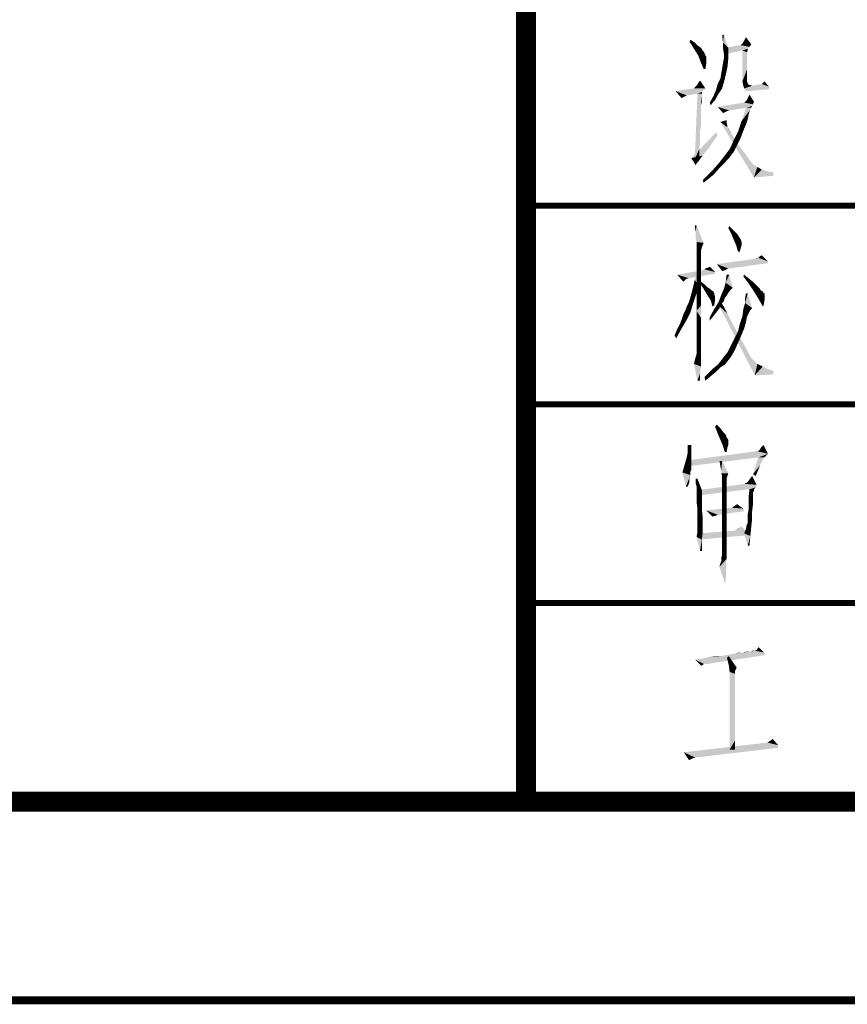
# Model space of a CAD drawing. Header units: millimetres. Extents: x 0 to 840, y 0 to 594.
# Tile 11 of 30: x 444 to 486, y 0 to 49. Entities that reach past the tile are written whole.
import ezdxf

# ---------------------------------------------------------------- set-up
doc = ezdxf.new("R2010")
doc.units = ezdxf.units.MM
doc.header["$LTSCALE"] = 46.2
doc.layers.get('0').update_dxf_attribs({"linetype": 'CONTINUOUS'})
doc.layers.add('GDU1040-22_DXF_FORMAT', color=7, linetype='CONTINUOUS')

msp = doc.modelspace()

# ---------------------------------------------------------------- linework, layer by layer
at = {"color": 1, "linetype": 'CONTINUOUS'}
for points in [[(479.925, 48.222), (479.88, 48.578), (479.969, 48.622)], [(479.925, 48.222), (479.969, 48.622), (480.191, 47.956)], [(478.236, 48.267), (478.28, 48.356), (478.502, 48.222)], [(478.502, 48.222), (478.458, 47.911), (478.236, 48.267)], [(478.502, 48.222), (478.68, 48.044), (478.458, 47.911)], [(480.191, 47.956), (479.925, 47.911), (479.925, 48.222)], [(481.258, 48), (480.013, 47.956), (480.813, 48.089)], [(481.347, 48.133), (480.813, 48.089), (480.858, 48.133)], [(480.813, 48.089), (481.347, 48.133), (481.258, 48)], [(481.347, 48.133), (480.858, 48.133), (480.902, 48.178)], [(481.347, 48.133), (480.902, 48.178), (480.991, 48.311)], [(480.991, 48.311), (481.08, 48.489), (481.347, 48.133)], [(478.68, 48.044), (478.813, 47.956), (478.458, 47.911)], [(478.458, 47.911), (478.813, 47.956), (478.902, 47.822)], [(478.902, 47.822), (478.68, 47.556), (478.458, 47.911)], [(478.902, 47.822), (478.991, 47.689), (478.68, 47.556)], [(478.68, 47.556), (478.991, 47.689), (479.036, 47.556)], [(479.969, 47.644), (479.925, 47.911), (480.191, 47.956)], [(479.969, 47.422), (479.969, 47.644), (480.191, 47.956)], [(479.969, 47.422), (480.191, 47.956), (480.191, 47.422)], [(480.013, 47.956), (481.258, 48), (481.169, 47.911)], [(481.169, 47.911), (480.102, 47.644), (480.013, 47.956)], [(481.169, 47.911), (480.902, 47.822), (480.102, 47.644)], [(480.902, 47.822), (481.169, 47.911), (481.169, 47.822)], [(480.902, 47.822), (481.169, 47.822), (481.125, 47.733)], [(481.125, 47.733), (480.902, 46.267), (480.902, 47.822)], [(481.125, 47.733), (481.125, 47.689), (480.902, 46.267)], [(481.125, 47.689), (481.125, 47.6), (480.902, 46.267)], [(481.125, 47.6), (481.125, 47.467), (480.902, 46.267)], [(479.036, 47.556), (478.813, 47.2), (478.68, 47.556)], [(479.036, 47.556), (479.08, 47.511), (478.813, 47.2)], [(479.08, 47.511), (479.08, 47.378), (478.813, 47.2)], [(478.813, 47.2), (479.08, 47.378), (479.08, 47.156)], [(479.08, 47.156), (478.947, 46.889), (478.813, 47.2)], [(478.947, 46.889), (479.08, 47.156), (479.036, 46.889)], [(480.147, 46.978), (479.88, 46.933), (479.925, 47.2)], [(480.191, 47.422), (479.925, 47.2), (479.969, 47.422)], [(479.925, 47.2), (480.191, 47.422), (480.147, 46.978)], [(481.125, 47.467), (481.125, 47.289), (480.902, 46.267)], [(481.125, 47.289), (481.125, 47.111), (480.902, 46.267)], [(481.125, 47.111), (481.125, 46.844), (480.902, 46.267)], [(480.058, 46.578), (479.791, 46.4), (479.836, 46.667)], [(479.836, 46.667), (479.88, 46.933), (480.147, 46.978)], [(479.836, 46.667), (480.147, 46.978), (480.058, 46.578)], [(481.125, 46.844), (481.125, 46.578), (480.902, 46.267)], [(478.591, 46.044), (478.68, 46.178), (478.769, 46.311)], [(478.591, 46.044), (478.769, 46.311), (479.036, 45.911)], [(479.88, 45.911), (479.569, 45.822), (479.658, 46.133)], [(479.969, 46.222), (479.658, 46.133), (479.791, 46.4)], [(479.658, 46.133), (479.969, 46.222), (479.88, 45.911)], [(479.791, 46.4), (480.058, 46.578), (479.969, 46.222)], [(480.902, 46.267), (481.125, 46.578), (481.125, 46.267)], [(481.125, 46.267), (480.947, 46.044), (480.902, 46.267)], [(481.125, 46.267), (481.169, 46.178), (480.947, 46.044)], [(481.169, 46.178), (481.213, 46.089), (480.947, 46.044)], [(482.236, 46), (481.391, 46.044), (481.88, 46.133)], [(481.88, 46.133), (482.013, 46.267), (482.236, 46)], [(479.036, 45.911), (478.947, 45.822), (477.525, 45.778)], [(479.036, 45.911), (477.525, 45.778), (478.458, 45.911)], [(477.525, 45.778), (478.947, 45.822), (478.858, 45.733)], [(477.525, 45.778), (478.858, 45.733), (478.102, 45.556)], [(477.525, 45.778), (478.102, 45.556), (478.013, 45.511)], [(478.013, 45.511), (477.836, 45.422), (477.525, 45.778)], [(478.858, 45.733), (478.636, 45.644), (478.102, 45.556)], [(479.036, 45.911), (478.458, 45.911), (478.502, 45.956)], [(479.036, 45.911), (478.502, 45.956), (478.591, 46.044)], [(478.858, 45.644), (478.858, 45.556), (478.502, 42.356)], [(478.858, 45.644), (478.502, 42.356), (478.636, 45.644)], [(478.636, 45.644), (478.858, 45.733), (478.858, 45.644)], [(479.702, 45.644), (479.436, 45.511), (479.569, 45.822)], [(479.436, 45.511), (479.702, 45.644), (479.525, 45.333)], [(479.569, 45.822), (479.88, 45.911), (479.702, 45.644)], [(481.213, 46.089), (481.258, 46.089), (480.947, 46.044)], [(480.947, 46.044), (481.258, 46.089), (481.391, 46.044)], [(481.391, 46.044), (480.991, 45.911), (480.947, 46.044)], [(481.391, 46.044), (482.236, 46), (480.991, 45.911)], [(480.991, 45.911), (482.236, 46), (482.236, 45.867)], [(482.236, 45.867), (481.08, 45.778), (480.991, 45.911)], [(481.08, 45.778), (482.236, 45.867), (481.213, 45.778)], [(478.858, 45.556), (478.858, 45.511), (478.502, 42.356)], [(478.858, 45.511), (478.858, 45.467), (478.502, 42.356)], [(478.858, 45.467), (478.813, 45.067), (478.502, 42.356)], [(478.858, 45.467), (478.858, 45.378), (478.813, 45.067)], [(478.858, 45.378), (478.858, 45.289), (478.813, 45.067)], [(478.858, 45.289), (478.858, 45.2), (478.813, 45.067)], [(479.525, 45.333), (479.258, 45.2), (479.436, 45.511)], [(479.258, 45.2), (479.525, 45.333), (479.302, 45.067)], [(481.436, 45.111), (479.658, 44.978), (480.991, 45.2)], [(481.436, 45.111), (481.391, 45.022), (479.658, 44.978)], [(481.48, 45.244), (480.991, 45.2), (481.036, 45.244)], [(480.991, 45.2), (481.48, 45.244), (481.436, 45.111)], [(481.48, 45.244), (481.036, 45.244), (481.125, 45.333)], [(481.48, 45.244), (481.125, 45.333), (481.169, 45.422)], [(481.169, 45.422), (481.258, 45.6), (481.48, 45.244)], [(478.813, 45.067), (478.813, 44.889), (478.502, 42.356)], [(478.813, 44.889), (478.813, 44.711), (478.502, 42.356)], [(478.813, 44.711), (478.813, 44.489), (478.502, 42.356)], [(481.08, 44.933), (479.658, 44.978), (481.391, 45.022)], [(479.658, 44.978), (481.08, 44.933), (480.236, 44.8)], [(479.658, 44.978), (480.236, 44.8), (480.102, 44.756)], [(480.102, 44.756), (479.925, 44.667), (479.658, 44.978)], [(481.347, 44.933), (481.302, 44.844), (480.858, 44.267)], [(481.347, 44.933), (480.858, 44.267), (481.08, 44.933)], [(481.302, 44.844), (481.258, 44.756), (480.858, 44.267)], [(481.258, 44.756), (481.213, 44.578), (480.858, 44.267)], [(481.08, 44.933), (481.391, 45.022), (481.347, 44.933)], [(478.813, 44.489), (478.813, 44.267), (478.502, 42.356)], [(478.813, 44.267), (478.813, 44.044), (478.502, 42.356)], [(479.791, 44.222), (480.102, 44.311), (480.102, 44.178)], [(479.791, 44.222), (480.102, 44.178), (480.147, 43.956)], [(480.147, 43.956), (481.48, 41.422), (479.791, 44.222)], [(480.102, 44.178), (480.147, 44.044), (480.147, 43.956)], [(481.08, 44.089), (480.68, 43.733), (480.858, 44.267)], [(481.213, 44.578), (481.169, 44.356), (480.858, 44.267)], [(480.858, 44.267), (481.169, 44.356), (481.08, 44.089)], [(479.658, 43.556), (478.325, 42.4), (479.569, 43.689)], [(478.813, 44.044), (478.769, 43.778), (478.502, 42.356)], [(478.769, 43.778), (478.769, 43.467), (478.502, 42.356)], [(480.147, 43.956), (480.191, 43.911), (480.236, 43.822)], [(480.147, 43.956), (480.236, 43.822), (481.48, 41.422)], [(480.236, 43.822), (480.28, 43.778), (480.325, 43.689)], [(480.236, 43.822), (480.325, 43.689), (480.369, 43.6)], [(480.236, 43.822), (480.369, 43.6), (481.48, 41.422)], [(480.813, 43.422), (480.458, 43.289), (480.68, 43.733)], [(481.08, 44.089), (480.947, 43.778), (480.68, 43.733)], [(480.68, 43.733), (480.947, 43.778), (480.813, 43.422)], [(479.658, 43.556), (479.436, 43.244), (478.325, 42.4)], [(479.436, 43.244), (479.258, 42.978), (478.325, 42.4)], [(478.769, 43.467), (478.769, 43.156), (478.502, 42.356)], [(478.769, 43.156), (478.725, 42.844), (478.502, 42.356)], [(480.636, 43.067), (480.28, 42.889), (480.458, 43.289)], [(480.369, 43.6), (480.458, 43.467), (481.48, 41.422)], [(480.458, 43.467), (480.547, 43.333), (481.48, 41.422)], [(480.458, 43.289), (480.813, 43.422), (480.636, 43.067)], [(480.547, 43.333), (480.636, 43.156), (481.48, 41.422)], [(480.636, 43.156), (480.858, 42.844), (481.48, 41.422)], [(479.258, 42.978), (479.08, 42.756), (478.325, 42.4)], [(479.08, 42.756), (478.902, 42.533), (478.325, 42.4)], [(478.725, 42.844), (478.725, 42.489), (478.502, 42.356)], [(480.458, 42.711), (480.013, 42.533), (480.28, 42.889)], [(480.013, 42.533), (480.458, 42.711), (480.191, 42.356)], [(480.28, 42.889), (480.636, 43.067), (480.458, 42.711)], [(480.858, 42.844), (481.08, 42.578), (481.48, 41.422)], [(478.325, 42.4), (478.902, 42.533), (478.769, 42.356)], [(478.325, 42.4), (478.769, 42.356), (478.591, 42.133)], [(478.591, 42.133), (478.547, 42.044), (478.325, 42.4)], [(478.769, 42.356), (478.68, 42.222), (478.591, 42.133)], [(480.191, 42.356), (479.702, 42.133), (480.013, 42.533)], [(479.702, 42.133), (480.191, 42.356), (479.836, 42)], [(481.08, 42.578), (481.258, 42.311), (481.48, 41.422)], [(481.258, 42.311), (481.436, 42.089), (481.48, 41.422)], [(479.436, 41.556), (478.902, 41.289), (479.347, 41.733)], [(479.836, 42), (479.347, 41.733), (479.702, 42.133)], [(479.347, 41.733), (479.836, 42), (479.436, 41.556)], [(481.436, 42.089), (481.658, 41.956), (481.48, 41.422)], [(481.658, 41.956), (481.88, 41.822), (481.48, 41.422)], [(481.88, 41.822), (482.147, 41.733), (481.48, 41.422)], [(482.147, 41.733), (482.458, 41.689), (481.48, 41.422)], [(482.458, 41.689), (482.458, 41.511), (481.48, 41.422)], [(478.902, 41.289), (479.436, 41.556), (478.947, 41.156)], [(478.591, 39.022), (478.547, 38.667), (478.502, 39.022)], [(478.547, 38.4), (478.547, 38.667), (478.591, 39.022)], [(478.591, 38.178), (478.547, 38.4), (478.591, 39.022)], [(478.591, 38.178), (478.591, 39.022), (478.947, 38.133)], [(480.191, 38.889), (480.236, 38.978), (480.414, 38.8)], [(480.414, 38.8), (480.325, 38.622), (480.191, 38.889)], [(480.414, 38.8), (480.547, 38.667), (480.325, 38.622)], [(480.325, 38.622), (480.547, 38.667), (480.68, 38.533)], [(478.947, 38.133), (478.591, 38), (478.591, 38.178)], [(480.68, 38.533), (480.458, 38.311), (480.325, 38.622)], [(480.68, 38.533), (480.725, 38.444), (480.458, 38.311)], [(480.458, 38.311), (480.725, 38.444), (480.814, 38.311)], [(480.814, 38.311), (480.591, 38), (480.458, 38.311)], [(480.814, 38.311), (480.858, 38.178), (480.591, 38)], [(480.858, 38.178), (480.858, 38.133), (480.591, 38)], [(478.591, 37.911), (478.591, 38), (478.947, 38.133)], [(478.591, 37.911), (478.947, 38.133), (478.858, 37.911)], [(478.858, 37.911), (478.591, 37.778), (478.591, 37.911)], [(478.591, 37.778), (478.858, 37.911), (478.814, 37.733)], [(478.814, 37.733), (478.591, 37.511), (478.591, 37.778)], [(478.814, 37.733), (478.814, 37.644), (478.591, 37.511)], [(480.591, 38), (480.858, 38.133), (480.858, 38)], [(480.858, 38), (480.68, 37.689), (480.591, 38)], [(480.858, 38), (480.814, 37.867), (480.68, 37.689)], [(480.68, 37.689), (480.814, 37.867), (480.769, 37.689)], [(478.591, 37.511), (478.814, 37.644), (478.814, 37.467)], [(478.814, 37.467), (478.591, 37.2), (478.591, 37.511)], [(478.814, 37.467), (478.814, 37.244), (478.591, 37.2)], [(478.591, 37.2), (478.814, 37.244), (478.814, 36.933)], [(478.814, 36.933), (478.591, 36.844), (478.591, 37.2)], [(482.191, 37.2), (479.614, 37.067), (481.569, 37.333)], [(482.191, 37.2), (482.191, 37.111), (479.614, 37.067)], [(481.702, 37.378), (481.569, 37.333), (481.614, 37.378)], [(482.191, 37.2), (481.569, 37.333), (481.702, 37.378)], [(481.702, 37.378), (481.791, 37.467), (481.88, 37.511)], [(481.702, 37.378), (481.88, 37.511), (482.191, 37.2)], [(479.525, 36.667), (477.614, 36.533), (478.902, 36.756)], [(478.591, 36.844), (478.814, 36.933), (478.814, 36.533)], [(478.814, 36.533), (478.591, 36.4), (478.591, 36.844)], [(479.525, 36.667), (478.902, 36.756), (478.991, 36.8)], [(478.991, 36.8), (479.036, 36.844), (479.169, 36.889)], [(479.525, 36.667), (478.991, 36.8), (479.169, 36.889)], [(479.169, 36.889), (479.258, 36.933), (479.525, 36.667)], [(480.191, 36.844), (479.614, 37.067), (482.191, 37.111)], [(480.191, 36.844), (479.88, 36.711), (479.614, 37.067)], [(480.191, 36.844), (480.102, 36.8), (479.88, 36.711)], [(480.102, 36.8), (480.014, 36.756), (479.88, 36.711)], [(480.191, 36.844), (482.191, 37.111), (480.236, 36.844)], [(479.525, 36.667), (479.525, 36.578), (477.614, 36.533)], [(477.614, 36.533), (479.525, 36.578), (478.191, 36.356)], [(477.614, 36.533), (478.191, 36.356), (478.058, 36.311)], [(478.058, 36.311), (477.925, 36.178), (477.614, 36.533)], [(478.725, 35.956), (478.414, 35.911), (478.502, 36.267)], [(478.502, 36.267), (478.591, 36.667), (478.725, 35.956)], [(478.591, 36.4), (478.814, 36.533), (478.814, 36.089)], [(478.814, 36.089), (478.591, 35.867), (478.591, 36.4)], [(478.725, 36.133), (478.769, 36.222), (478.991, 36.044)], [(480.236, 36.533), (480.058, 36.133), (480.102, 36.533)], [(480.058, 36.133), (480.236, 36.533), (480.414, 35.867)], [(480.947, 36.444), (480.991, 36.533), (481.258, 36.311)], [(481.258, 36.311), (481.214, 36.089), (480.947, 36.444)], [(481.258, 36.311), (481.48, 36.133), (481.214, 36.089)], [(478.325, 35.556), (478.414, 35.911), (478.725, 35.956)], [(478.325, 35.556), (478.725, 35.956), (478.547, 35.467)], [(478.591, 35.867), (478.814, 36.089), (478.814, 35.556)], [(478.814, 35.556), (478.591, 35.289), (478.591, 35.867)], [(478.991, 36.044), (478.947, 35.822), (478.725, 36.133)], [(478.991, 36.044), (479.125, 35.911), (478.947, 35.822)], [(478.947, 35.822), (479.125, 35.911), (479.258, 35.822)], [(479.258, 35.822), (479.125, 35.511), (478.947, 35.822)], [(479.258, 35.822), (479.302, 35.778), (479.125, 35.511)], [(479.302, 35.778), (479.436, 35.689), (479.125, 35.511)], [(480.28, 35.733), (479.836, 35.511), (479.969, 35.822)], [(480.28, 35.733), (480.147, 35.556), (479.836, 35.511)], [(480.414, 35.867), (479.969, 35.822), (480.058, 36.133)], [(479.969, 35.822), (480.414, 35.867), (480.28, 35.733)], [(481.214, 36.089), (481.48, 36.133), (481.658, 35.956)], [(481.658, 35.956), (481.48, 35.689), (481.214, 36.089)], [(481.658, 35.956), (481.747, 35.867), (481.48, 35.689)], [(481.747, 35.867), (481.836, 35.733), (481.48, 35.689)], [(481.48, 35.689), (481.836, 35.733), (481.925, 35.689)], [(478.102, 34.933), (478.191, 35.111), (478.547, 35.467)], [(478.102, 34.933), (478.547, 35.467), (478.369, 34.933)], [(478.191, 35.111), (478.236, 35.244), (478.547, 35.467)], [(478.547, 35.467), (478.236, 35.244), (478.325, 35.556)], [(478.591, 35.289), (478.814, 35.556), (478.814, 34.978)], [(478.814, 34.978), (478.591, 34.711), (478.591, 35.289)], [(479.436, 35.689), (479.48, 35.6), (479.125, 35.511)], [(479.48, 35.6), (479.48, 35.556), (479.125, 35.511)], [(479.125, 35.511), (479.48, 35.556), (479.525, 35.422)], [(479.525, 35.422), (479.302, 35.244), (479.125, 35.511)], [(479.302, 35.244), (479.525, 35.422), (479.525, 35.244)], [(479.525, 35.244), (479.391, 34.933), (479.302, 35.244)], [(479.525, 35.244), (479.48, 34.978), (479.391, 34.933)], [(480.102, 35.467), (479.702, 35.156), (479.836, 35.511)], [(480.102, 35.467), (480.014, 35.378), (479.702, 35.156)], [(480.014, 35.378), (479.969, 35.2), (479.702, 35.156)], [(479.702, 35.156), (479.969, 35.2), (479.836, 35.067)], [(479.836, 35.511), (480.147, 35.556), (480.102, 35.467)], [(481.169, 35.6), (481.036, 35.378), (481.08, 35.6)], [(481.036, 35.111), (481.036, 35.378), (481.169, 35.6)], [(481.036, 35.111), (481.169, 35.6), (481.391, 34.844)], [(481.925, 35.689), (481.702, 35.333), (481.48, 35.689)], [(481.925, 35.689), (481.969, 35.6), (481.702, 35.333)], [(482.014, 35.6), (482.014, 35.511), (481.702, 35.333)], [(481.969, 35.6), (482.014, 35.6), (481.702, 35.333)], [(482.014, 35.511), (482.014, 35.422), (481.702, 35.333)], [(481.702, 35.333), (482.014, 35.422), (482.014, 35.244)], [(482.014, 35.244), (481.925, 34.933), (481.702, 35.333)], [(482.014, 35.244), (481.969, 34.978), (481.925, 34.933)], [(478.28, 34.622), (477.925, 34.533), (478.014, 34.711)], [(478.369, 34.933), (478.014, 34.711), (478.102, 34.933)], [(478.014, 34.711), (478.369, 34.933), (478.28, 34.622)], [(478.591, 34.711), (478.814, 34.978), (478.814, 34.356)], [(478.814, 34.356), (478.591, 34.178), (478.591, 34.711)], [(479.614, 34.667), (479.258, 34.4), (479.48, 34.8)], [(479.836, 35.067), (479.48, 34.8), (479.702, 35.156)], [(479.836, 35.067), (479.747, 34.844), (479.48, 34.8)], [(479.48, 34.8), (479.747, 34.844), (479.614, 34.667)], [(479.747, 34.933), (479.836, 35.156), (480.147, 34.578)], [(480.147, 34.578), (481.525, 31.467), (479.747, 34.933)], [(481.302, 34.756), (480.902, 34.444), (480.947, 34.8)], [(481.302, 34.756), (481.214, 34.578), (480.902, 34.444)], [(481.391, 34.844), (480.947, 34.8), (481.036, 35.111)], [(480.947, 34.8), (481.391, 34.844), (481.302, 34.756)], [(478.102, 34.267), (477.747, 34.044), (477.836, 34.267)], [(477.747, 34.044), (478.102, 34.267), (477.836, 33.822)], [(477.836, 34.267), (477.925, 34.533), (478.28, 34.622)], [(477.836, 34.267), (478.28, 34.622), (478.102, 34.267)], [(478.591, 34.178), (478.814, 34.356), (478.814, 33.778)], [(479.614, 34.667), (479.436, 34.444), (479.258, 34.4)], [(479.258, 34.4), (479.436, 34.444), (479.258, 34.222)], [(480.147, 34.578), (480.414, 34.044), (481.525, 31.467)], [(481.125, 34.4), (480.769, 34.044), (480.902, 34.444)], [(481.125, 34.4), (481.08, 34.133), (480.769, 34.044)], [(480.902, 34.444), (481.214, 34.578), (481.125, 34.4)], [(477.48, 33.467), (477.614, 33.778), (477.836, 33.822)], [(477.48, 33.467), (477.836, 33.822), (477.569, 33.333)], [(477.836, 33.822), (477.614, 33.778), (477.747, 34.044)], [(478.814, 33.778), (478.591, 33.733), (478.591, 34.178)], [(478.591, 33.378), (478.591, 33.733), (478.814, 33.778)], [(478.591, 33.378), (478.814, 33.778), (478.814, 33.244)], [(480.414, 34.044), (480.68, 33.556), (481.525, 31.467)], [(480.991, 33.822), (480.68, 33.689), (480.769, 34.044)], [(480.68, 33.689), (480.991, 33.822), (480.858, 33.511)], [(480.769, 34.044), (481.08, 34.133), (480.991, 33.822)], [(478.814, 33.244), (478.591, 33.067), (478.591, 33.378)], [(478.591, 32.844), (478.591, 33.067), (478.814, 33.244)], [(478.591, 32.711), (478.591, 32.844), (478.814, 33.244)], [(478.591, 32.711), (478.814, 33.244), (478.814, 32.711)], [(480.725, 33.2), (480.325, 32.978), (480.502, 33.333)], [(480.858, 33.511), (480.502, 33.333), (480.68, 33.689)], [(480.502, 33.333), (480.858, 33.511), (480.725, 33.2)], [(480.68, 33.556), (480.902, 33.156), (481.525, 31.467)], [(480.547, 32.8), (480.147, 32.622), (480.236, 32.8)], [(480.147, 32.622), (480.547, 32.8), (480.458, 32.622)], [(480.236, 32.8), (480.325, 32.978), (480.725, 33.2)], [(480.236, 32.8), (480.725, 33.2), (480.547, 32.8)], [(480.902, 33.156), (481.08, 32.844), (481.525, 31.467)], [(481.08, 32.844), (481.214, 32.578), (481.525, 31.467)], [(478.458, 32.044), (478.502, 32.222), (478.814, 32.267)], [(478.458, 32.044), (478.814, 32.267), (478.814, 31.911)], [(478.814, 32.267), (478.502, 32.222), (478.547, 32.4)], [(478.547, 32.4), (478.591, 32.533), (478.814, 32.711)], [(478.547, 32.4), (478.814, 32.711), (478.814, 32.267)], [(478.814, 32.711), (478.591, 32.622), (478.591, 32.711)], [(478.591, 32.533), (478.591, 32.622), (478.814, 32.711)], [(480.191, 32.222), (479.658, 32), (479.836, 32.222)], [(479.658, 32), (480.191, 32.222), (480.014, 32)], [(480.325, 32.4), (479.836, 32.222), (479.969, 32.4)], [(479.836, 32.222), (480.325, 32.4), (480.191, 32.222)], [(480.458, 32.622), (479.969, 32.4), (480.147, 32.622)], [(479.969, 32.4), (480.458, 32.622), (480.325, 32.4)], [(481.214, 32.578), (481.347, 32.356), (481.525, 31.467)], [(481.347, 32.356), (481.48, 32.222), (481.525, 31.467)], [(481.48, 32.222), (481.658, 32.044), (481.525, 31.467)], [(478.814, 31.911), (478.636, 31.2), (478.458, 32.044)], [(478.814, 31.911), (478.769, 31.556), (478.636, 31.2)], [(479.569, 31.644), (479.214, 31.6), (479.436, 31.822)], [(480.014, 32), (479.791, 31.867), (479.436, 31.822)], [(480.014, 32), (479.436, 31.822), (479.658, 32)], [(479.436, 31.822), (479.791, 31.867), (479.569, 31.644)], [(481.658, 32.044), (481.925, 31.911), (481.525, 31.467)], [(481.925, 31.911), (482.191, 31.778), (481.525, 31.467)], [(482.191, 31.778), (482.458, 31.689), (481.525, 31.467)], [(478.636, 31.2), (478.769, 31.556), (478.769, 31.2)], [(479.302, 31.422), (478.991, 31.378), (479.214, 31.6)], [(478.991, 31.378), (479.302, 31.422), (479.036, 31.2)], [(479.214, 31.6), (479.569, 31.644), (479.302, 31.422)], [(482.458, 31.689), (482.458, 31.511), (481.525, 31.467)], [(479.523, 28.889), (479.612, 28.978), (479.79, 28.8)], [(479.79, 28.8), (479.657, 28.533), (479.523, 28.889)], [(479.79, 28.8), (479.923, 28.622), (479.657, 28.533)], [(479.657, 28.533), (479.923, 28.622), (480.057, 28.489)], [(480.057, 28.489), (479.79, 28.222), (479.657, 28.533)], [(480.057, 28.489), (480.101, 28.356), (479.79, 28.222)], [(479.79, 28.222), (480.101, 28.356), (480.19, 28.222)], [(478.323, 27.956), (478.323, 27.689), (478.145, 27.556)], [(478.323, 27.956), (478.145, 27.556), (478.145, 27.956)], [(480.19, 28.222), (479.923, 27.911), (479.79, 28.222)], [(480.19, 28.222), (480.19, 28.133), (479.923, 27.911)], [(480.19, 28.133), (480.19, 28.089), (479.923, 27.911)], [(480.19, 28.089), (480.19, 27.956), (479.923, 27.911)], [(479.923, 27.911), (480.19, 27.956), (480.145, 27.822)], [(480.145, 27.822), (480.012, 27.6), (479.923, 27.911)], [(480.012, 27.6), (480.145, 27.822), (480.101, 27.6)], [(481.745, 27.689), (481.834, 27.822), (481.968, 27.956)], [(481.745, 27.689), (481.968, 27.956), (482.19, 27.511)], [(478.323, 27.467), (478.057, 27.2), (478.145, 27.556)], [(478.323, 27.467), (478.323, 27.289), (478.057, 27.2)], [(478.057, 27.2), (478.323, 27.289), (478.323, 27.111)], [(478.145, 27.556), (478.323, 27.689), (478.323, 27.467)], [(478.279, 27.2), (481.701, 27.333), (478.19, 26.889)], [(481.657, 27.644), (482.19, 27.511), (478.279, 27.2)], [(481.657, 27.644), (478.279, 27.2), (481.612, 27.644)], [(482.19, 27.511), (481.701, 27.333), (478.279, 27.2)], [(482.012, 27.333), (481.923, 27.2), (481.434, 26.489)], [(482.012, 27.333), (481.434, 26.489), (481.701, 27.333)], [(482.19, 27.511), (481.657, 27.644), (481.745, 27.689)], [(481.701, 27.333), (482.19, 27.511), (482.012, 27.333)], [(478.323, 26.8), (477.879, 26.578), (477.968, 26.889)], [(478.323, 26.8), (478.323, 26.711), (477.879, 26.578)], [(478.323, 27.111), (477.968, 26.889), (478.057, 27.2)], [(478.323, 27.111), (478.323, 26.933), (477.968, 26.889)], [(477.968, 26.889), (478.323, 26.933), (478.323, 26.8)], [(479.879, 27.156), (479.79, 26.889), (479.745, 27.156)], [(479.834, 26.667), (479.79, 26.889), (479.879, 27.156)], [(479.834, 26.533), (479.834, 26.667), (479.879, 27.156)], [(479.834, 26.533), (479.879, 27.156), (480.19, 26.533)], [(481.923, 27.2), (481.879, 27.111), (481.434, 26.489)], [(481.879, 27.111), (481.79, 26.933), (481.434, 26.489)], [(481.79, 26.933), (481.701, 26.711), (481.434, 26.489)], [(478.323, 26.711), (478.279, 26.622), (477.879, 26.578)], [(477.879, 26.578), (478.279, 26.622), (478.279, 26.444)], [(478.279, 26.444), (478.057, 25.867), (477.879, 26.578)], [(478.279, 26.444), (478.234, 26.267), (478.057, 25.867)], [(480.19, 26.533), (479.879, 26.4), (479.834, 26.533)], [(479.879, 26.4), (480.19, 26.533), (480.145, 26.4)], [(480.145, 26.4), (479.879, 26.356), (479.879, 26.4)], [(479.879, 26.356), (480.145, 26.4), (480.101, 26.267)], [(480.101, 26.267), (479.879, 26.222), (479.879, 26.356)], [(481.168, 26.089), (481.257, 26.222), (481.39, 26.4)], [(481.168, 26.089), (481.39, 26.4), (481.612, 25.956)], [(481.434, 26.489), (481.701, 26.711), (481.568, 26.4)], [(478.234, 26.267), (478.234, 26.089), (478.057, 25.867)], [(478.057, 25.867), (478.234, 26.089), (478.145, 25.867)], [(478.634, 26.267), (478.545, 26.044), (478.545, 26.267)], [(478.59, 25.867), (478.545, 26.044), (478.634, 26.267)], [(478.59, 25.733), (478.59, 25.867), (478.634, 26.267)], [(478.59, 25.733), (478.634, 26.267), (478.857, 25.689)], [(481.612, 25.956), (478.723, 25.689), (481.034, 26)], [(481.612, 25.956), (481.568, 25.822), (478.723, 25.689)], [(481.568, 25.822), (481.257, 25.733), (478.723, 25.689)], [(479.879, 26.222), (480.101, 26.267), (480.101, 26.133)], [(480.101, 26.133), (479.879, 26.044), (479.879, 26.222)], [(480.101, 26.133), (480.101, 26.089), (479.879, 26.044)], [(479.879, 26.044), (480.101, 26.089), (480.101, 26.044)], [(480.101, 26.044), (480.101, 26), (479.879, 25.778)], [(480.101, 26.044), (479.879, 25.778), (479.879, 26.044)], [(480.101, 26), (480.101, 25.911), (479.879, 25.778)], [(479.879, 25.778), (480.101, 25.911), (480.101, 25.778)], [(480.101, 25.778), (480.101, 25.644), (479.879, 25.467)], [(480.101, 25.778), (479.879, 25.467), (479.879, 25.778)], [(481.034, 26), (481.079, 26.044), (481.168, 26.089)], [(481.612, 25.956), (481.034, 26), (481.168, 26.089)], [(481.257, 25.733), (481.568, 25.822), (481.479, 25.733)], [(478.857, 25.689), (478.59, 25.644), (478.59, 25.733)], [(478.59, 25.556), (478.59, 25.644), (478.857, 25.689)], [(478.59, 25.378), (478.59, 25.556), (478.857, 25.689)], [(478.59, 25.378), (478.857, 25.689), (478.857, 25.2)], [(478.857, 25.2), (478.59, 25.111), (478.59, 25.378)], [(478.723, 25.689), (481.257, 25.733), (478.723, 25.422)], [(479.879, 25.467), (480.101, 25.644), (480.101, 25.467)], [(480.101, 25.467), (480.101, 25.289), (479.879, 25.111)], [(480.101, 25.467), (479.879, 25.111), (479.879, 25.467)], [(479.879, 25.111), (480.101, 25.289), (480.101, 25.067)], [(481.479, 25.733), (481.479, 25.644), (481.212, 25.333)], [(481.479, 25.733), (481.212, 25.333), (481.257, 25.733)], [(481.479, 25.644), (481.434, 25.556), (481.212, 25.333)], [(481.434, 25.556), (481.434, 25.467), (481.212, 25.333)], [(481.212, 25.333), (481.434, 25.467), (481.434, 25.289)], [(481.434, 25.289), (481.212, 25.022), (481.212, 25.333)], [(481.212, 25.022), (481.434, 25.289), (481.434, 24.978)], [(478.634, 24.756), (478.59, 25.111), (478.857, 25.2)], [(478.634, 24.756), (478.857, 25.2), (478.857, 24.756)], [(480.945, 24.756), (479.079, 24.667), (480.368, 24.8)], [(480.101, 25.067), (479.879, 24.711), (479.879, 25.111)], [(480.101, 25.067), (480.101, 24.8), (479.879, 24.711)], [(479.879, 24.711), (480.101, 24.8), (480.101, 24.489)], [(480.945, 24.756), (480.368, 24.8), (480.501, 24.889)], [(480.501, 24.889), (480.634, 24.978), (480.945, 24.756)], [(481.434, 24.978), (481.212, 24.711), (481.212, 25.022)], [(481.212, 24.711), (481.434, 24.978), (481.39, 24.622)], [(478.857, 24.756), (478.634, 24.356), (478.634, 24.756)], [(478.634, 24.356), (478.857, 24.756), (478.901, 24.311)], [(478.901, 24.311), (478.634, 24.089), (478.634, 24.356)], [(478.634, 24.089), (478.901, 24.311), (478.901, 23.911)], [(479.079, 24.667), (480.945, 24.756), (480.99, 24.622)], [(479.079, 24.667), (480.99, 24.622), (479.657, 24.444)], [(479.657, 24.444), (479.39, 24.356), (479.079, 24.667)], [(479.657, 24.444), (479.568, 24.4), (479.39, 24.356)], [(480.101, 24.489), (479.879, 24.222), (479.879, 24.711)], [(479.879, 24.222), (480.101, 24.489), (480.101, 24.178)], [(481.39, 24.622), (481.168, 24.489), (481.212, 24.711)], [(481.168, 24.267), (481.168, 24.489), (481.39, 24.622)], [(481.168, 24.267), (481.39, 24.622), (481.39, 24.222)], [(478.901, 23.911), (478.634, 23.867), (478.634, 24.089)], [(478.634, 23.778), (478.634, 23.867), (478.901, 23.911)], [(478.634, 23.556), (478.634, 23.778), (478.901, 23.911)], [(478.634, 23.556), (478.901, 23.911), (478.901, 23.556)], [(480.101, 24.178), (479.879, 23.733), (479.879, 24.222)], [(480.101, 24.178), (480.101, 23.867), (479.879, 23.733)], [(479.879, 23.733), (480.101, 23.867), (480.101, 23.467)], [(480.59, 23.689), (480.723, 23.778), (480.857, 23.867)], [(480.59, 23.689), (480.857, 23.867), (481.257, 23.422)], [(480.99, 23.511), (481.079, 23.733), (481.345, 23.822)], [(480.99, 23.511), (481.345, 23.822), (481.301, 23.378)], [(481.345, 23.822), (481.079, 23.733), (481.123, 23.956)], [(481.345, 23.822), (481.123, 23.956), (481.168, 24)], [(481.39, 24.222), (481.168, 24.133), (481.168, 24.267)], [(481.168, 24), (481.168, 24.133), (481.39, 24.222)], [(481.168, 24), (481.39, 24.222), (481.345, 23.822)], [(478.901, 23.556), (478.59, 23.333), (478.634, 23.556)], [(478.59, 23.333), (478.901, 23.556), (478.857, 23.2)], [(478.857, 23.2), (478.768, 22.622), (478.59, 23.333)], [(481.257, 23.422), (478.768, 23.511), (480.501, 23.644)], [(481.257, 23.422), (478.768, 23.2), (478.768, 23.511)], [(480.101, 23.467), (479.879, 23.333), (479.879, 23.733)], [(479.879, 23.333), (480.101, 23.467), (480.101, 23.067)], [(480.101, 23.067), (479.879, 22.978), (479.879, 23.333)], [(481.257, 23.422), (480.501, 23.644), (480.59, 23.689)], [(480.59, 23.689), (480.634, 23.733), (480.723, 23.778)], [(481.301, 23.378), (481.168, 22.889), (480.99, 23.511)], [(481.168, 22.889), (481.301, 23.378), (481.257, 22.889)], [(478.857, 23.2), (478.857, 22.889), (478.768, 22.622)], [(478.768, 22.622), (478.857, 22.889), (478.857, 22.622)], [(479.879, 22.667), (479.879, 22.978), (480.101, 23.067)], [(479.879, 22.667), (480.101, 23.067), (480.101, 22.667)], [(479.834, 22.267), (479.879, 22.444), (480.101, 22.667)], [(479.834, 22.267), (480.101, 22.667), (480.101, 22.222)], [(480.101, 22.667), (479.879, 22.444), (479.879, 22.667)], [(479.745, 21.822), (479.79, 22), (480.101, 22.222)], [(480.012, 21.022), (479.745, 21.822), (480.101, 22.222)], [(479.79, 22), (479.834, 22.089), (480.101, 22.222)], [(480.101, 22.222), (479.834, 22.133), (479.834, 22.267)], [(479.834, 22.089), (479.834, 22.133), (480.101, 22.222)], [(480.012, 21.022), (480.101, 22.222), (480.057, 21.022)], [(478.523, 17.156), (478.879, 17.2), (482.034, 17.378)], [(478.967, 16.933), (478.523, 17.156), (482.034, 17.378)], [(478.879, 17.2), (479.234, 17.289), (482.034, 17.378)], [(478.967, 16.933), (482.034, 17.378), (479.101, 16.933)], [(479.234, 17.289), (479.812, 17.333), (482.034, 17.378)], [(482.034, 17.378), (479.812, 17.333), (480.079, 17.378)], [(480.079, 17.378), (480.345, 17.422), (481.99, 17.511)], [(480.079, 17.378), (481.99, 17.511), (482.034, 17.378)], [(480.345, 17.422), (480.567, 17.467), (481.99, 17.511)], [(480.923, 17.511), (481.99, 17.511), (480.567, 17.467)], [(480.923, 17.511), (480.567, 17.467), (480.745, 17.511)], [(481.234, 17.556), (481.323, 17.556), (480.923, 17.511)], [(481.234, 17.556), (480.923, 17.511), (481.101, 17.556)], [(481.99, 17.511), (480.923, 17.511), (481.323, 17.556)], [(481.501, 17.6), (481.545, 17.6), (481.323, 17.556)], [(481.501, 17.6), (481.323, 17.556), (481.412, 17.6)], [(481.99, 17.511), (481.323, 17.556), (481.545, 17.6)], [(481.634, 17.644), (481.545, 17.6), (481.59, 17.644)], [(481.99, 17.511), (481.545, 17.6), (481.634, 17.644)], [(481.634, 17.644), (481.679, 17.733), (481.723, 17.778)], [(481.634, 17.644), (481.723, 17.778), (481.99, 17.511)], [(478.967, 16.933), (478.834, 16.844), (478.523, 17.156)], [(479.812, 17.333), (479.234, 17.289), (479.545, 17.333)], [(480.212, 16.889), (480.123, 17.244), (480.212, 17.333)], [(480.212, 16.889), (480.212, 17.333), (480.612, 16.756)], [(480.612, 16.756), (480.256, 16.533), (480.212, 16.889)], [(480.612, 16.756), (480.523, 16.578), (480.256, 16.533)], [(480.256, 16.533), (480.523, 16.578), (480.523, 16.444)], [(480.523, 16.444), (480.256, 12.622), (480.256, 16.533)], [(480.523, 16.444), (480.523, 16.356), (480.256, 12.622)], [(480.523, 16.356), (480.523, 16.267), (480.256, 12.622)], [(480.523, 16.267), (480.523, 16.178), (480.256, 12.622)], [(480.523, 16.178), (480.523, 16.044), (480.256, 12.622)], [(480.523, 16.044), (480.523, 15.867), (480.256, 12.622)], [(480.523, 15.867), (480.523, 15.689), (480.256, 12.622)], [(480.523, 15.689), (480.523, 15.467), (480.256, 12.622)], [(480.523, 15.467), (480.523, 15.2), (480.256, 12.622)], [(480.523, 15.2), (480.523, 14.933), (480.256, 12.622)], [(480.523, 14.933), (480.523, 14.622), (480.256, 12.622)], [(480.523, 14.622), (480.523, 14.267), (480.256, 12.622)], [(480.523, 14.267), (480.523, 13.911), (480.256, 12.622)], [(480.523, 13.911), (480.523, 13.511), (480.256, 12.622)], [(480.523, 13.511), (480.523, 13.067), (480.256, 12.622)], [(482.701, 12.844), (477.945, 12.489), (482.167, 12.978)], [(480.256, 12.622), (480.523, 13.067), (480.523, 12.622)], [(482.701, 12.844), (482.167, 12.978), (482.301, 13.067)], [(482.301, 13.067), (482.434, 13.156), (482.701, 12.844)], [(482.701, 12.844), (482.701, 12.711), (477.945, 12.489)], [(477.945, 12.489), (482.701, 12.711), (478.523, 12.222)], [(477.945, 12.489), (478.523, 12.222), (478.39, 12.178)], [(478.39, 12.178), (478.212, 12.089), (477.945, 12.489)]]:
    msp.add_solid(points, dxfattribs=at)
at = {"layer": 'GDU1040-22_DXF_FORMAT', "color": 7, "linetype": 'CONTINUOUS', "const_width": 1}
for points in [[(470, 9.5), (470, 100.5)], [(49.5, 10), (830.5, 10)]]:
    msp.add_lwpolyline(points, dxfattribs=at)
at = {"layer": 'GDU1040-22_DXF_FORMAT', "color": 1, "linetype": 'CONTINUOUS'}
for points, const_width in [([(470, 40), (590, 40)], 0.3), ([(470, 30), (590, 30)], 0.3), ([(470, 20), (590, 20)], 0.3), ([(-0.2, 0), (840, 0)], 0.4)]:
    msp.add_lwpolyline(points, dxfattribs=dict(at, const_width=const_width))

doc.saveas('drawing.dxf')
